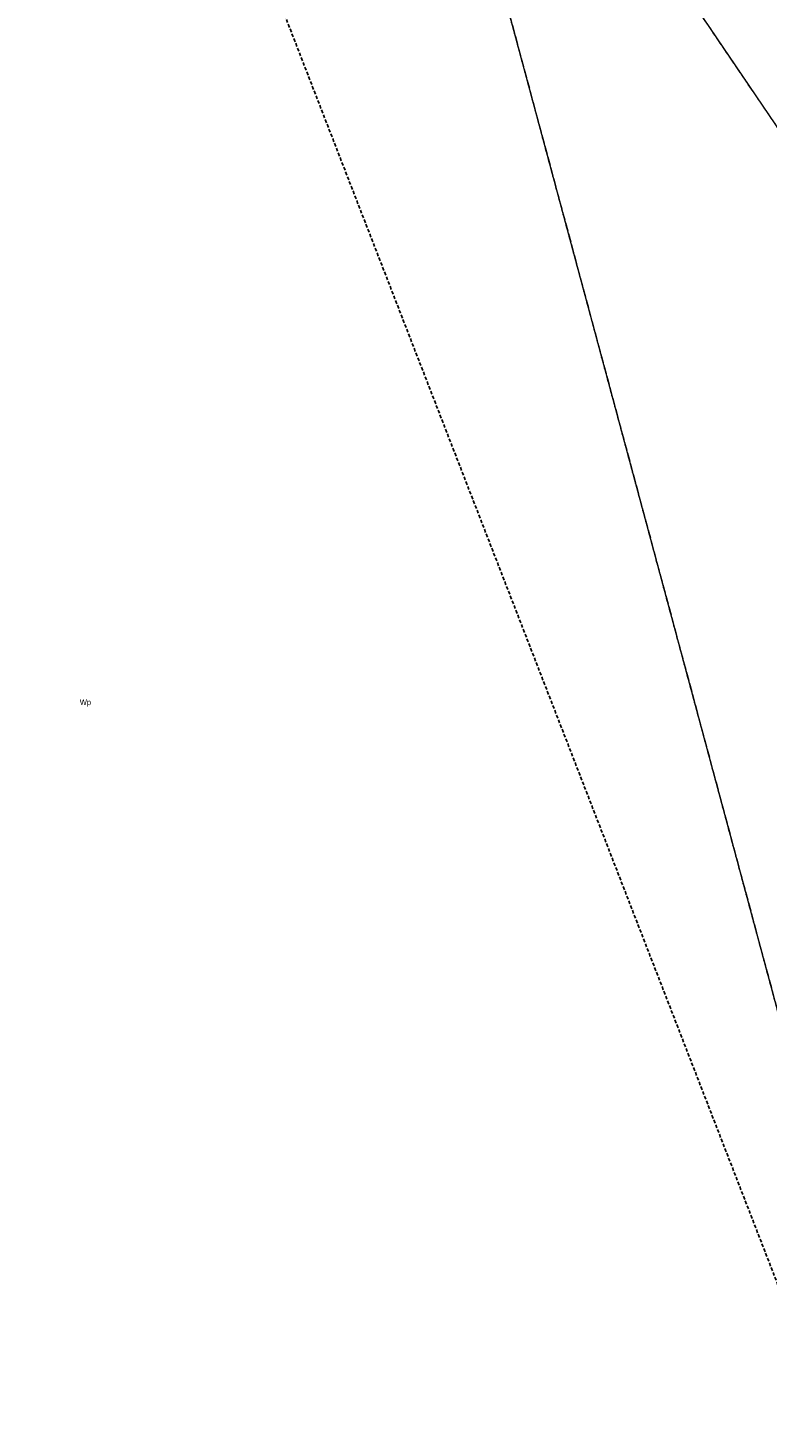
# Model space of a CAD drawing. Header units: metres. Extents: x 5550386 to 5551997, y 5954078 to 5957813.
# Tile 6 of 16: x 5551099 to 5551229, y 5955999 to 5956245. Entities that reach past the tile are written whole.
import ezdxf

# ---------------------------------------------------------------- set-up
doc = ezdxf.new("R2010")
doc.units = ezdxf.units.M
for name, pattern in [('2', [0.9, 0.6, -0.3]), ('219-500', [0]), ('egkk-500', [2, 1.5, -0.5]), ('egug-500', [1, 0.5, -0.5])]:
    doc.linetypes.add(name, pattern=pattern)
doc.styles.get("Standard").update_dxf_attribs({"font": 'Working1250', "width": 0.75})

msp = doc.modelspace()

# ---------------------------------------------------------------- linework, layer by layer
at = {"layer": '217-kontur klasyfikacyjny', "color": 92, "linetype": 'egkk-500', "lineweight": 18, "flags": 128}
for points in [[(5551162.65, 5956325.14), (5551291.84, 5955845.22)], [(5551291.51, 5956138.33), (5551216.49, 5956248.86)]]:
    msp.add_lwpolyline(points, dxfattribs=at)
at = {"layer": '218-kontur użytku gruntowego', "color": 3, "linetype": 'egug-500', "lineweight": 18, "flags": 128}
for points in [[(5551291.84, 5955845.22), (5551162.65, 5956325.14)], [(5551291.51, 5956138.33), (5551216.49, 5956248.86)]]:
    msp.add_lwpolyline(points, dxfattribs=at)
at = {"layer": '219-działka ewidencyjna', "color": 7, "linetype": '219-500', "lineweight": 18, "flags": 128}
for points in [[(5551291.84, 5955845.22), (5551162.65, 5956325.14)], [(5551291.51, 5956138.33), (5551216.49, 5956248.86)]]:
    msp.add_lwpolyline(points, dxfattribs=at)
at = {"layer": 'Zakres', "color": 5, "linetype": '2', "lineweight": 25, "flags": 128}
msp.add_lwpolyline([(5550522.3, 5957100.23), (5550682.82, 5957006.75), (5550848.62, 5956825.07), (5550952.69, 5956532.26), (5551111.44, 5956331.18), (5551231.38, 5956022.5), (5551277.25, 5955809.07), (5551331.93, 5955706.76), (5551227.86, 5955629.15), (5551224.33, 5955491.57), (5551316.05, 5955512.74), (5551455.4, 5955546.25), (5551374.26, 5955874.33), (5551310.76, 5956149.5), (5551111.44, 5956465.23), (5551180.23, 5956482.87), (5551162.59, 5956528.73), (5551077.93, 5956519.92), (5550920.94, 5956892.1), (5550631.66, 5957218.42)], close=True, dxfattribs=at)

# ---------------------------------------------------------------- texts
at = {"layer": '210-oznaczenie konturu użytku gruntowego', "color": 3, "linetype": 'CONTINUOUS', "lineweight": 18, "width": 0.79}
msp.add_text('Wp', height=1, dxfattribs=at).set_placement((5551107.76, 5956126.24))

doc.saveas('drawing.dxf')
